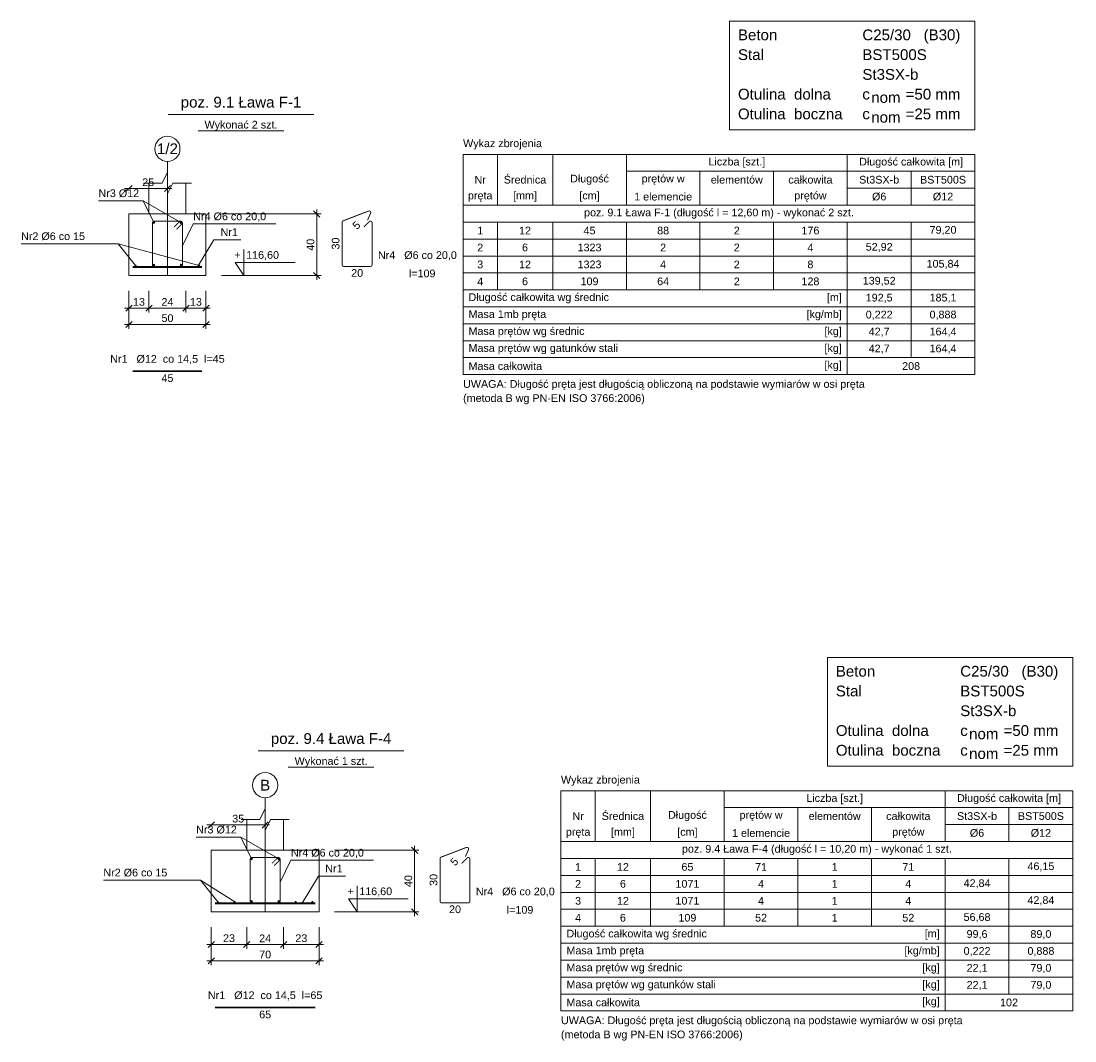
# Model space of a CAD drawing. Header units: millimetres. Extents: x 30042 to 52526, y 144 to 6858.
# Tile 1 of 28: x 30042 to 30727, y 2443 to 3105. Entities that reach past the tile are written whole.
import ezdxf

# ---------------------------------------------------------------- set-up
doc = ezdxf.new("R2010")
doc.units = ezdxf.units.MM
doc.header["$LTSCALE"] = 100
doc.linetypes.add('_DASH', pattern=[10, 8, -2])
doc.linetypes.add('_DASHDOT', pattern=[14, 8, -2, 2, -2])
doc.layers.add('sciany_wew', color=7, linetype='Continuous', lineweight=18)
doc.styles.add('SPECBUD_TXT', font='arial.ttf')
doc.dimstyles.new('SPCB_STYLE', dxfattribs={"dimtxt": 5.000001, "dimasz": 4.000001, "dimexe": 2.8, "dimexo": 10.000002, "dimgap": 1.5, "dimtad": 1, "dimdec": 0, "dimzin": 0, "dimdsep": 46, "dimtxsty": 'SPECBUD_TXT', "dimblk": 'OBLIQUE', "dimcen": 0.09, "dimdle": 2.8, "dimclrd": 256, "dimclre": 256, "dimclrt": 256, "dimadec": 0, "dimazin": 0, "dimtfac": 1, "dimtdec": 4, "dimtmove": 0, "dimatfit": 0, "dimfxl": 1, "dimtolj": 1, "dimtzin": 0, "dimarcsym": 0})

# ---------------------------------------------------------------- blocks, each defined once
blk = doc.blocks.new('_Oblique')
at = {"color": 0, "linetype": 'ByBlock', "lineweight": -2}
blk.add_line((-0.5, -0.5), (0.5, 0.5), dxfattribs=at)
blk = doc.blocks.new('*D600')
at = {"lineweight": -2, "transparency": 16777216}
for p, q in [((73.59, -175.22), (73.59, -199.76)), ((123.59, -175.22), (123.59, -199.76)), ((70.79, -196.96), (126.39, -196.96))]:
    blk.add_line(p, q, dxfattribs=at)
at = {"layer": 'Defpoints', "color": 0, "transparency": 16777216}
for p in [(73.59, -165.22), (123.59, -165.22), (123.59, -196.96)]:
    blk.add_point(p, dxfattribs=at)
at = {"lineweight": -2, "transparency": 16777216, "xscale": 4.000001, "yscale": 4.000001, "zscale": 4.000001, "rotation": 180}
blk.add_blockref('_Oblique', (73.59, -196.96), dxfattribs=at)
at = {"lineweight": -2, "transparency": 16777216, "xscale": 4.000001, "yscale": 4.000001, "zscale": 4.000001}
blk.add_blockref('_Oblique', (123.59, -196.96), dxfattribs=at)
at = {"transparency": 16777216, "insert": (98.59, -192.91), "char_height": 5, "attachment_point": 5, "style": 'SPECBUD_TXT'}
blk.add_mtext('\\A1;50', dxfattribs=at)
blk = doc.blocks.new('*D601')
at = {"lineweight": -2, "transparency": 16777216}
for p, q in [((110.59, -175.22), (110.59, -189.18)), ((123.59, -175.22), (123.59, -189.18)), ((107.79, -186.38), (126.39, -186.38))]:
    blk.add_line(p, q, dxfattribs=at)
at = {"layer": 'Defpoints', "color": 0, "transparency": 16777216}
for p in [(110.59, -165.22), (123.59, -165.22), (123.59, -186.38)]:
    blk.add_point(p, dxfattribs=at)
at = {"lineweight": -2, "transparency": 16777216, "xscale": 4.000001, "yscale": 4.000001, "zscale": 4.000001, "rotation": 180}
blk.add_blockref('_Oblique', (110.59, -186.38), dxfattribs=at)
at = {"lineweight": -2, "transparency": 16777216, "xscale": 4.000001, "yscale": 4.000001, "zscale": 4.000001}
blk.add_blockref('_Oblique', (123.59, -186.38), dxfattribs=at)
at = {"transparency": 16777216, "insert": (117.09, -182.33), "char_height": 5, "attachment_point": 5, "style": 'SPECBUD_TXT'}
blk.add_mtext('\\A1;13', dxfattribs=at)
blk = doc.blocks.new('*D602')
at = {"lineweight": -2, "transparency": 16777216}
for p, q in [((86.59, -175.22), (86.59, -189.18)), ((110.59, -175.22), (110.59, -189.18)), ((83.79, -186.38), (113.39, -186.38))]:
    blk.add_line(p, q, dxfattribs=at)
at = {"layer": 'Defpoints', "color": 0, "transparency": 16777216}
for p in [(86.59, -165.22), (110.59, -165.22), (110.59, -186.38)]:
    blk.add_point(p, dxfattribs=at)
at = {"lineweight": -2, "transparency": 16777216, "xscale": 4.000001, "yscale": 4.000001, "zscale": 4.000001, "rotation": 180}
blk.add_blockref('_Oblique', (86.59, -186.38), dxfattribs=at)
at = {"lineweight": -2, "transparency": 16777216, "xscale": 4.000001, "yscale": 4.000001, "zscale": 4.000001}
blk.add_blockref('_Oblique', (110.59, -186.38), dxfattribs=at)
at = {"transparency": 16777216, "insert": (98.59, -182.37), "char_height": 5, "attachment_point": 5, "style": 'SPECBUD_TXT'}
blk.add_mtext('\\A1;24', dxfattribs=at)
blk = doc.blocks.new('*D603')
at = {"lineweight": -2, "transparency": 16777216}
for p, q in [((73.59, -175.22), (73.59, -189.18)), ((86.59, -175.22), (86.59, -189.18)), ((89.39, -186.38), (70.79, -186.38))]:
    blk.add_line(p, q, dxfattribs=at)
at = {"layer": 'Defpoints', "color": 0, "transparency": 16777216}
for p in [(73.59, -165.22), (86.59, -165.22), (73.59, -186.38)]:
    blk.add_point(p, dxfattribs=at)
at = {"lineweight": -2, "transparency": 16777216, "xscale": 4.000001, "yscale": 4.000001, "zscale": 4.000001, "rotation": 180}
blk.add_blockref('_Oblique', (73.59, -186.38), dxfattribs=at)
at = {"lineweight": -2, "transparency": 16777216, "xscale": 4.000001, "yscale": 4.000001, "zscale": 4.000001}
blk.add_blockref('_Oblique', (86.59, -186.38), dxfattribs=at)
at = {"transparency": 16777216, "insert": (80.09, -182.33), "char_height": 5, "attachment_point": 5, "style": 'SPECBUD_TXT'}
blk.add_mtext('\\A1;13', dxfattribs=at)
blk = doc.blocks.new('*D604')
at = {"lineweight": -2, "transparency": 16777216}
for p, q in [((101.39, -108.74), (70.79, -108.74)), ((73.59, -111.69), (73.59, -111.54)), ((98.59, -111.69), (98.59, -111.54))]:
    blk.add_line(p, q, dxfattribs=at)
at = {"layer": 'Defpoints', "color": 0, "transparency": 16777216}
for p in [(73.59, -101.69), (98.59, -101.69), (73.59, -108.74)]:
    blk.add_point(p, dxfattribs=at)
at = {"lineweight": -2, "transparency": 16777216, "xscale": 4.000001, "yscale": 4.000001, "zscale": 4.000001, "rotation": 180}
blk.add_blockref('_Oblique', (73.59, -108.74), dxfattribs=at)
at = {"lineweight": -2, "transparency": 16777216, "xscale": 4.000001, "yscale": 4.000001, "zscale": 4.000001}
blk.add_blockref('_Oblique', (98.59, -108.74), dxfattribs=at)
at = {"transparency": 16777216, "insert": (86.09, -104.69), "char_height": 5, "attachment_point": 5, "style": 'SPECBUD_TXT'}
blk.add_mtext('\\A1;25', dxfattribs=at)
blk = doc.blocks.new('*D605')
at = {"lineweight": -2, "transparency": 16777216}
for p, q in [((195.54, -122.42), (195.54, -168.02)), ((133.59, -125.22), (198.34, -125.22)), ((133.59, -165.22), (198.34, -165.22))]:
    blk.add_line(p, q, dxfattribs=at)
at = {"layer": 'Defpoints', "color": 0, "transparency": 16777216}
for p in [(123.59, -125.22), (123.59, -165.22), (195.54, -165.22)]:
    blk.add_point(p, dxfattribs=at)
at = {"lineweight": -2, "transparency": 16777216, "xscale": 4.000001, "yscale": 4.000001, "zscale": 4.000001}
for p, rotation in [((195.54, -125.22), 90), ((195.54, -165.22), 270)]:
    blk.add_blockref('_Oblique', p, dxfattribs=dict(at, rotation=rotation))
at = {"transparency": 16777216, "insert": (191.49, -145.22), "char_height": 5, "attachment_point": 5, "rotation": 90, "style": 'SPECBUD_TXT'}
blk.add_mtext('\\A1;40', dxfattribs=at)
blk = doc.blocks.new('*D618')
at = {"lineweight": -2, "transparency": 16777216}
for p, q in [((73.59, -175.22), (73.59, -199.76)), ((143.59, -175.22), (143.59, -199.76)), ((70.79, -196.96), (146.39, -196.96))]:
    blk.add_line(p, q, dxfattribs=at)
at = {"layer": 'Defpoints', "color": 0, "transparency": 16777216}
for p in [(73.59, -165.22), (143.59, -165.22), (143.59, -196.96)]:
    blk.add_point(p, dxfattribs=at)
at = {"lineweight": -2, "transparency": 16777216, "xscale": 4.000001, "yscale": 4.000001, "zscale": 4.000001, "rotation": 180}
blk.add_blockref('_Oblique', (73.59, -196.96), dxfattribs=at)
at = {"lineweight": -2, "transparency": 16777216, "xscale": 4.000001, "yscale": 4.000001, "zscale": 4.000001}
blk.add_blockref('_Oblique', (143.59, -196.96), dxfattribs=at)
at = {"transparency": 16777216, "insert": (108.59, -192.91), "char_height": 5, "attachment_point": 5, "style": 'SPECBUD_TXT'}
blk.add_mtext('\\A1;70', dxfattribs=at)
blk = doc.blocks.new('*D619')
at = {"lineweight": -2, "transparency": 16777216}
for p, q in [((120.59, -175.22), (120.59, -189.18)), ((143.59, -175.22), (143.59, -189.18)), ((117.79, -186.38), (146.39, -186.38))]:
    blk.add_line(p, q, dxfattribs=at)
at = {"layer": 'Defpoints', "color": 0, "transparency": 16777216}
for p in [(120.59, -165.22), (143.59, -165.22), (143.59, -186.38)]:
    blk.add_point(p, dxfattribs=at)
at = {"lineweight": -2, "transparency": 16777216, "xscale": 4.000001, "yscale": 4.000001, "zscale": 4.000001, "rotation": 180}
blk.add_blockref('_Oblique', (120.59, -186.38), dxfattribs=at)
at = {"lineweight": -2, "transparency": 16777216, "xscale": 4.000001, "yscale": 4.000001, "zscale": 4.000001}
blk.add_blockref('_Oblique', (143.59, -186.38), dxfattribs=at)
at = {"transparency": 16777216, "insert": (132.09, -182.33), "char_height": 5, "attachment_point": 5, "style": 'SPECBUD_TXT'}
blk.add_mtext('\\A1;23', dxfattribs=at)
blk = doc.blocks.new('*D620')
at = {"lineweight": -2, "transparency": 16777216}
for p, q in [((96.59, -175.22), (96.59, -189.18)), ((120.59, -175.22), (120.59, -189.18)), ((93.79, -186.38), (123.39, -186.38))]:
    blk.add_line(p, q, dxfattribs=at)
at = {"layer": 'Defpoints', "color": 0, "transparency": 16777216}
for p in [(96.59, -165.22), (120.59, -165.22), (120.59, -186.38)]:
    blk.add_point(p, dxfattribs=at)
at = {"lineweight": -2, "transparency": 16777216, "xscale": 4.000001, "yscale": 4.000001, "zscale": 4.000001, "rotation": 180}
blk.add_blockref('_Oblique', (96.59, -186.38), dxfattribs=at)
at = {"lineweight": -2, "transparency": 16777216, "xscale": 4.000001, "yscale": 4.000001, "zscale": 4.000001}
blk.add_blockref('_Oblique', (120.59, -186.38), dxfattribs=at)
at = {"transparency": 16777216, "insert": (108.59, -182.37), "char_height": 5, "attachment_point": 5, "style": 'SPECBUD_TXT'}
blk.add_mtext('\\A1;24', dxfattribs=at)
blk = doc.blocks.new('*D621')
at = {"lineweight": -2, "transparency": 16777216}
for p, q in [((73.59, -175.22), (73.59, -189.18)), ((96.59, -175.22), (96.59, -189.18)), ((99.39, -186.38), (70.79, -186.38))]:
    blk.add_line(p, q, dxfattribs=at)
at = {"layer": 'Defpoints', "color": 0, "transparency": 16777216}
for p in [(73.59, -165.22), (96.59, -165.22), (73.59, -186.38)]:
    blk.add_point(p, dxfattribs=at)
at = {"lineweight": -2, "transparency": 16777216, "xscale": 4.000001, "yscale": 4.000001, "zscale": 4.000001, "rotation": 180}
blk.add_blockref('_Oblique', (73.59, -186.38), dxfattribs=at)
at = {"lineweight": -2, "transparency": 16777216, "xscale": 4.000001, "yscale": 4.000001, "zscale": 4.000001}
blk.add_blockref('_Oblique', (96.59, -186.38), dxfattribs=at)
at = {"transparency": 16777216, "insert": (85.09, -182.33), "char_height": 5, "attachment_point": 5, "style": 'SPECBUD_TXT'}
blk.add_mtext('\\A1;23', dxfattribs=at)
blk = doc.blocks.new('*D622')
at = {"lineweight": -2, "transparency": 16777216}
for p, q in [((111.39, -108.74), (70.79, -108.74)), ((73.59, -111.69), (73.59, -111.54)), ((108.59, -111.69), (108.59, -111.54))]:
    blk.add_line(p, q, dxfattribs=at)
at = {"layer": 'Defpoints', "color": 0, "transparency": 16777216}
for p in [(73.59, -101.69), (108.59, -101.69), (73.59, -108.74)]:
    blk.add_point(p, dxfattribs=at)
at = {"lineweight": -2, "transparency": 16777216, "xscale": 4.000001, "yscale": 4.000001, "zscale": 4.000001, "rotation": 180}
blk.add_blockref('_Oblique', (73.59, -108.74), dxfattribs=at)
at = {"lineweight": -2, "transparency": 16777216, "xscale": 4.000001, "yscale": 4.000001, "zscale": 4.000001}
blk.add_blockref('_Oblique', (108.59, -108.74), dxfattribs=at)
at = {"transparency": 16777216, "insert": (91.09, -104.69), "char_height": 5, "attachment_point": 5, "style": 'SPECBUD_TXT'}
blk.add_mtext('\\A1;35', dxfattribs=at)
blk = doc.blocks.new('*D623')
at = {"lineweight": -2, "transparency": 16777216}
for p, q in [((205.66, -122.42), (205.66, -168.02)), ((153.59, -125.22), (208.46, -125.22)), ((153.59, -165.22), (208.46, -165.22))]:
    blk.add_line(p, q, dxfattribs=at)
at = {"layer": 'Defpoints', "color": 0, "transparency": 16777216}
for p in [(143.59, -125.22), (143.59, -165.22), (205.66, -165.22)]:
    blk.add_point(p, dxfattribs=at)
at = {"lineweight": -2, "transparency": 16777216, "xscale": 4.000001, "yscale": 4.000001, "zscale": 4.000001}
for p, rotation in [((205.66, -125.22), 90), ((205.66, -165.22), 270)]:
    blk.add_blockref('_Oblique', p, dxfattribs=dict(at, rotation=rotation))
at = {"transparency": 16777216, "insert": (201.61, -145.22), "char_height": 5, "attachment_point": 5, "rotation": 90, "style": 'SPECBUD_TXT'}
blk.add_mtext('\\A1;40', dxfattribs=at)
blk = doc.blocks.new('SPC_BHQFQQWP')
h = blk.add_hatch(color=256)
edge = h.paths.add_edge_path()
edge.add_arc((89.785, -130.815), 0.595, 0, 360)
h = blk.add_hatch(color=256)
edge = h.paths.add_edge_path()
edge.add_arc((107.385, -130.815), 0.595, 0, 360)
h = blk.add_hatch(color=256)
edge = h.paths.add_edge_path()
edge.add_arc((77.885, -158.715), 0.295, 0, 360)
h = blk.add_hatch(color=256)
edge = h.paths.add_edge_path()
edge.add_arc((89.785, -158.415), 0.595, 0, 360)
h = blk.add_hatch(color=256)
edge = h.paths.add_edge_path()
edge.add_arc((107.385, -158.415), 0.595, 0, 360)
h = blk.add_hatch(color=256)
edge = h.paths.add_edge_path()
edge.add_arc((119.285, -158.715), 0.295, 0, 360)
for p, q in [((99.1, -60.68), (193.61, -60.68)), ((118.5, -71.26), (174.2, -71.26)), ((290.58, -86.53), (623, -86.53)), ((290.58, -229.53), (290.58, -86.53)), ((312.83, -119.53), (312.83, -86.53)), ((348.78, -119.53), (348.78, -86.53)), ((396.6, -119.53), (396.6, -86.53)), ((540.06, -119.53), (540.06, -86.53)), ((623, -229.53), (623, -86.53)), ((98.59, -101.69), (98.59, -91.11)), ((396.6, -97.53), (623, -97.53)), ((444.42, -119.53), (444.42, -97.53)), ((492.24, -119.53), (492.24, -97.53)), ((581.53, -119.53), (581.53, -97.53)), ((540.06, -108.53), (623, -108.53)), ((290.58, -119.53), (623, -119.53)), ((290.58, -130.53), (623, -130.53)), ((312.83, -174.53), (312.83, -130.53)), ((348.78, -174.53), (348.78, -130.53)), ((396.6, -174.53), (396.6, -130.53)), ((444.42, -174.53), (444.42, -130.53)), ((492.24, -174.53), (492.24, -130.53)), ((540.06, -229.53), (540.06, -130.53)), ((581.53, -218.53), (581.53, -130.53)), ((290.58, -141.53), (623, -141.53)), ((290.58, -152.53), (623, -152.53)), ((290.58, -163.53), (623, -163.53)), ((141.23, -165.22), (165.91, -165.22)), ((290.58, -174.53), (623, -174.53)), ((290.58, -185.53), (623, -185.53)), ((290.58, -196.53), (623, -196.53)), ((290.58, -207.53), (623, -207.53)), ((290.58, -218.53), (623, -218.53)), ((290.58, -229.53), (623, -229.53))]:
    blk.add_line(p, q)
at = {"linetype": '_DASHDOT'}
blk.add_line((98.59, -101.69), (98.59, -165.22), dxfattribs=at)
at = {"linetype": '_DASH'}
for p, q in [((86.59, -125.22), (86.59, -105.22)), ((110.59, -125.22), (110.59, -105.22))]:
    blk.add_line(p, q, dxfattribs=at)
blk.add_lwpolyline([(463.65, 0), (623, 0), (623, -70.53), (463.65, -70.53)], close=True)
for points in [[(83.06, -105.22), (95.06, -105.22), (98.59, -98.17), (98.59, -112.27), (102.12, -105.22), (114.12, -105.22)], [(53.79, -116.71), (82.74, -116.71), (89.79, -130.82)], [(53.79, -116.71), (82.74, -116.71), (107.39, -130.82)], [(73.59, -165.22), (73.59, -125.22), (98.59, -125.22), (123.59, -125.22), (123.59, -165.22), (73.59, -165.22)], [(168.95, -131.71), (115.34, -131.71), (108.29, -145.82)], [(146.3, -141.99), (128.67, -141.99), (118.09, -159.62)], [(3.53, -144.61), (66.54, -144.61), (77.89, -158.72)], [(3.53, -144.61), (66.54, -144.61), (119.29, -158.72)], [(148.28, -148.29), (148.28, -165.22), (142.64, -156.76), (181.51, -156.76)]]:
    blk.add_lwpolyline(points)
at = {"const_width": 0.6}
for points in [[(226.14, -133.76), (229.68, -130.23, -0.666979), (231.47, -130.97), (231.47, -158.27, -0.412819), (230.42, -159.32), (213.12, -159.32, -0.412819), (212.07, -158.27), (212.07, -130.64, -0.299984), (212.74, -129.66), (229.2, -123.34, -0.660672), (230.54, -124.75), (228.5, -129.32)], [(102.96, -133.76), (106.5, -130.23, -0.666979), (108.29, -130.97), (108.29, -158.27, -0.412819), (107.24, -159.32), (89.94, -159.32, -0.412819), (88.89, -158.27), (88.89, -130.97, -0.412814), (89.94, -129.92), (107.24, -129.92, -0.666974), (107.98, -131.71), (104.45, -135.25)]]:
    blk.add_lwpolyline(points, format="xyb", dxfattribs=at)
at = {"const_width": 1.2}
for points in [[(76.09, -159.62), (121.09, -159.62)], [(76.09, -227.29), (121.09, -227.29)]]:
    blk.add_lwpolyline(points, dxfattribs=at)
for centre, radius in [((98.585, -82.945), 8.155), ((89.785, -130.815), 0.595), ((107.385, -130.815), 0.595), ((77.885, -158.715), 0.295), ((89.785, -158.415), 0.595), ((107.385, -158.415), 0.595), ((119.285, -158.715), 0.295)]:
    blk.add_circle(centre, radius)
at = {"style": 'SPECBUD_TXT'}
for s, insert, char_height, attachment_point in [('  Beton', (463.65, -5.459275), 7, 1), ('C25/30', (549.87, -5.459275), 7, 1), (' (B30)', (586.93, -5.459275), 7, 1), ('  Stal', (463.65, -18.289275), 7, 1), ('BST500S', (549.87, -18.289275), 7, 1), ('St3SX-b', (549.87, -31.119275), 7, 1), ('poz. 9.1 Ława F-1', (146.35, -58.25), 7, 8), ('  Otulina  dolna', (463.65, -43.949275), 7, 1), ('c', (549.87, -43.949275), 7, 1), ('nom', (555.63, -46.079275), 7, 1), ('=50 mm', (577.99, -43.949275), 7, 1), ('  Otulina  boczna', (463.65, -56.779275), 7, 1), ('c', (549.87, -56.779275), 7, 1), ('nom', (555.63, -58.909275), 7, 1), ('=25 mm', (577.99, -56.779275), 7, 1), ('Wykonać 2 szt.', (146.35, -71.26), 5, 8), ('1/2', (98.59, -82.95), 7, 5), ('Wykaz zbrojenia', (290.58, -80.11), 5, 4), ('Liczba [szt.]', (468.33, -92.02), 5, 5), ('Długość całkowita [m]', (581.53, -92.02), 5, 5), ('Nr', (301.7, -103.02), 5, 5), ('Średnica', (330.8, -103.02), 5, 5), ('Długość', (372.69, -103.02), 5, 5), ('prętów w', (420.51, -103.02), 5, 5), ('elementów', (468.33, -103.02), 5, 5), ('całkowita', (516.15, -103.02), 5, 5), ('St3SX-b', (560.79, -103.02), 5, 5), ('BST500S', (602.26, -103.02), 5, 5), ('Nr3 %%C12', (53.79, -109.28), 5, 1), ('pręta', (301.7, -114.02), 5, 5), ('[mm]', (330.8, -114.02), 5, 5), ('[cm]', (372.69, -114.02), 5, 5), ('1 elemencie', (420.51, -114.02), 5, 5), ('prętów', (516.15, -114.02), 5, 5), ('%%C6', (560.79, -114.02), 5, 5), ('%%C12', (602.26, -114.02), 5, 5), ('poz. 9.1 Ława F-1 (długość l = 12,60 m) - wykonać 2 szt.', (456.79, -125.02), 5, 5), ('Nr4 %%C6 co 20,0', (115.34, -124.28), 5, 1), ('Nr1', (133.07, -134.56), 5, 1), ('1', (301.7, -136.02), 5, 5), ('12', (330.8, -136.02), 5, 5), ('45', (372.69, -136.02), 5, 5), ('88', (420.51, -136.02), 5, 5), ('2', (468.33, -136.02), 5, 5), ('176', (516.15, -136.02), 5, 5), ('79,20', (602.26, -136.02), 5, 5), ('Nr2 %%C6 co 15', (3.53, -137.18), 5, 1), ('+', (142.08, -149.33), 5, 1), ('116,60', (149.69, -149.33), 5, 1), ('Nr4   %%C6 co 20,0', (235.3, -149.44), 5, 1), ('2', (301.7, -147.02), 5, 5), ('6', (330.8, -147.02), 5, 5), ('1323', (372.69, -147.02), 5, 5), ('2', (420.51, -147.02), 5, 5), ('2', (468.33, -147.02), 5, 5), ('4', (516.15, -147.02), 5, 5), ('52,92', (560.79, -147.02), 5, 5), ('3', (301.7, -158.02), 5, 5), ('12', (330.8, -158.02), 5, 5), ('1323', (372.69, -158.02), 5, 5), ('4', (420.51, -158.02), 5, 5), ('2', (468.33, -158.02), 5, 5), ('8', (516.15, -158.02), 5, 5), ('105,84', (602.26, -158.02), 5, 5), ('20', (221.77, -161.03), 5, 2), ('l=109', (255.37, -161.36), 5, 1), ('4', (301.7, -169.02), 5, 5), ('6', (330.8, -169.02), 5, 5), ('109', (372.69, -169.02), 5, 5), ('64', (420.51, -169.02), 5, 5), ('2', (468.33, -169.02), 5, 5), ('128', (516.15, -169.02), 5, 5), ('139,52', (560.79, -169.02), 5, 5), ('Długość całkowita wg średnic', (294.11, -180.02), 5, 4), ('[m]', (536.53, -180.02), 5, 6), ('192,5', (560.79, -180.02), 5, 5), ('185,1', (602.26, -180.02), 5, 5), ('Masa 1mb pręta', (294.11, -191.02), 5, 4), ('[kg/mb]', (536.53, -191.02), 5, 6), ('0,222', (560.79, -191.02), 5, 5), ('0,888', (602.26, -191.02), 5, 5), ('Masa prętów wg średnic', (294.11, -202.02), 5, 4), ('[kg]', (536.53, -202.02), 5, 6), ('42,7', (560.79, -202.02), 5, 5), ('164,4', (602.26, -202.02), 5, 5), ('Masa prętów wg gatunków stali', (294.11, -213.02), 5, 4), ('[kg]', (536.53, -213.02), 5, 6), ('42,7', (560.79, -213.02), 5, 5), ('164,4', (602.26, -213.02), 5, 5), ('Nr1   %%C12  co 14,5  l=45', (98.59, -216.81), 5, 2), ('Masa całkowita', (294.11, -224.02), 5, 4), ('[kg]', (536.53, -224.02), 5, 6), ('208', (581.53, -224.02), 5, 5), ('45', (98.59, -229.3), 5, 2), ('UWAGA: Długość pręta jest długością obliczoną na podstawie wymiarów w osi pręta ', (290.58, -233.1), 5, 1), ('(metoda B wg PN-EN ISO 3766:2006)', (290.58, -242.27), 5, 1)]:
    blk.add_mtext(s, dxfattribs=dict(at, insert=insert, char_height=char_height, attachment_point=attachment_point))
at = {"char_height": 5, "attachment_point": 8, "style": 'SPECBUD_TXT'}
for s, insert, rotation in [('5', (223.1, -134.38), 45), ('30', (210.36, -144.45), 90)]:
    blk.add_mtext(s, dxfattribs=dict(at, insert=insert, rotation=rotation))
for base, p1, p2, picture, middle in [((73.59, -108.74), (98.59, -101.69), (73.59, -101.69), '*D604', (86.09, -104.687135)), ((123.59, -196.96), (73.59, -165.22), (123.59, -165.22), '*D600', (98.59, -192.907135)), ((73.59, -186.38), (86.59, -165.22), (73.59, -165.22), '*D603', (80.09, -182.325429)), ((110.59, -186.38), (86.59, -165.22), (110.59, -165.22), '*D602', (98.59, -182.369768)), ((123.59, -186.38), (110.59, -165.22), (123.59, -165.22), '*D601', (117.09, -182.325429))]:
    dim = blk.add_linear_dim(base=base, p1=p1, p2=p2, dimstyle='SPCB_STYLE')
    dim.commit()
    dim.dimension.update_dxf_attribs({"geometry": picture, "text_midpoint": middle})
dim = blk.add_linear_dim(base=(195.54, -165.22), p1=(123.59, -125.22), p2=(123.59, -165.22), angle=90, dimstyle='SPCB_STYLE')
dim.commit()
dim.dimension.update_dxf_attribs({"geometry": '*D605', "text_midpoint": (191.487135, -145.22)})
blk = doc.blocks.new('SPC_QYI3WMD2')
h = blk.add_hatch(color=256)
edge = h.paths.add_edge_path()
edge.add_arc((99.785, -130.815), 0.595, 0, 360)
h = blk.add_hatch(color=256)
edge = h.paths.add_edge_path()
edge.add_arc((117.385, -130.815), 0.595, 0, 360)
h = blk.add_hatch(color=256)
edge = h.paths.add_edge_path()
edge.add_arc((77.885, -158.715), 0.295, 0, 360)
h = blk.add_hatch(color=256)
edge = h.paths.add_edge_path()
edge.add_arc((88.835, -158.715), 0.295, 0, 360)
h = blk.add_hatch(color=256)
edge = h.paths.add_edge_path()
edge.add_arc((99.785, -158.415), 0.595, 0, 360)
h = blk.add_hatch(color=256)
edge = h.paths.add_edge_path()
edge.add_arc((117.385, -158.415), 0.595, 0, 360)
h = blk.add_hatch(color=256)
edge = h.paths.add_edge_path()
edge.add_arc((128.335, -158.715), 0.295, 0, 360)
h = blk.add_hatch(color=256)
edge = h.paths.add_edge_path()
edge.add_arc((139.285, -158.715), 0.295, 0, 360)
for p, q in [((104.16, -60.68), (198.67, -60.68)), ((123.56, -71.26), (179.26, -71.26)), ((300.7, -86.53), (633.12, -86.53)), ((300.7, -229.53), (300.7, -86.53)), ((322.95, -119.53), (322.95, -86.53)), ((358.9, -119.53), (358.9, -86.53)), ((406.72, -119.53), (406.72, -86.53)), ((550.18, -119.53), (550.18, -86.53)), ((633.12, -229.53), (633.12, -86.53)), ((108.59, -101.69), (108.59, -91.11)), ((406.72, -97.53), (633.12, -97.53)), ((454.54, -119.53), (454.54, -97.53)), ((502.36, -119.53), (502.36, -97.53)), ((591.65, -119.53), (591.65, -97.53)), ((550.18, -108.53), (633.12, -108.53)), ((300.7, -119.53), (633.12, -119.53)), ((300.7, -130.53), (633.12, -130.53)), ((322.95, -174.53), (322.95, -130.53)), ((358.9, -174.53), (358.9, -130.53)), ((406.72, -174.53), (406.72, -130.53)), ((454.54, -174.53), (454.54, -130.53)), ((502.36, -174.53), (502.36, -130.53)), ((550.18, -229.53), (550.18, -130.53)), ((591.65, -218.53), (591.65, -130.53)), ((300.7, -141.53), (633.12, -141.53)), ((300.7, -152.53), (633.12, -152.53)), ((300.7, -163.53), (633.12, -163.53)), ((161.23, -165.22), (185.91, -165.22)), ((300.7, -174.53), (633.12, -174.53)), ((300.7, -185.53), (633.12, -185.53)), ((300.7, -196.53), (633.12, -196.53)), ((300.7, -207.53), (633.12, -207.53)), ((300.7, -218.53), (633.12, -218.53)), ((300.7, -229.53), (633.12, -229.53))]:
    blk.add_line(p, q)
at = {"linetype": '_DASHDOT'}
blk.add_line((108.59, -101.69), (108.59, -165.22), dxfattribs=at)
at = {"linetype": '_DASH'}
for p, q in [((96.59, -125.22), (96.59, -105.22)), ((120.59, -125.22), (120.59, -105.22))]:
    blk.add_line(p, q, dxfattribs=at)
blk.add_lwpolyline([(473.77, 0), (633.12, 0), (633.12, -70.53), (473.77, -70.53)], close=True)
for points in [[(93.06, -105.22), (105.06, -105.22), (108.59, -98.17), (108.59, -112.27), (112.12, -105.22), (124.12, -105.22)], [(63.79, -116.71), (92.74, -116.71), (99.79, -130.82)], [(63.79, -116.71), (92.74, -116.71), (117.39, -130.82)], [(73.59, -165.22), (73.59, -125.22), (108.59, -125.22), (143.59, -125.22), (143.59, -165.22), (73.59, -165.22)], [(178.95, -131.71), (125.34, -131.71), (118.29, -145.82)], [(160.82, -141.99), (143.19, -141.99), (132.61, -159.62)], [(3.53, -144.61), (66.54, -144.61), (77.89, -158.72)], [(3.53, -144.61), (66.54, -144.61), (88.84, -158.72)], [(168.28, -148.29), (168.28, -165.22), (162.64, -156.76), (201.51, -156.76)]]:
    blk.add_lwpolyline(points)
at = {"const_width": 0.6}
for points in [[(236.26, -133.76), (239.8, -130.23, -0.666979), (241.59, -130.97), (241.59, -158.27, -0.412819), (240.54, -159.32), (223.24, -159.32, -0.412819), (222.19, -158.27), (222.19, -130.64, -0.299984), (222.86, -129.66), (239.32, -123.34, -0.660672), (240.66, -124.75), (238.62, -129.32)], [(112.96, -133.76), (116.5, -130.23, -0.666979), (118.29, -130.97), (118.29, -158.27, -0.412819), (117.24, -159.32), (99.94, -159.32, -0.412819), (98.89, -158.27), (98.89, -130.97, -0.412814), (99.94, -129.92), (117.24, -129.92, -0.666974), (117.98, -131.71), (114.45, -135.25)]]:
    blk.add_lwpolyline(points, format="xyb", dxfattribs=at)
at = {"const_width": 1.2}
for points in [[(76.09, -159.62), (141.09, -159.62)], [(76.09, -227.29), (141.09, -227.29)]]:
    blk.add_lwpolyline(points, dxfattribs=at)
for centre, radius in [((108.585, -82.945), 8.155), ((99.785, -130.815), 0.595), ((117.385, -130.815), 0.595), ((77.885, -158.715), 0.295), ((88.835, -158.715), 0.295), ((99.785, -158.415), 0.595), ((117.385, -158.415), 0.595), ((128.335, -158.715), 0.295), ((139.285, -158.715), 0.295)]:
    blk.add_circle(centre, radius)
at = {"style": 'SPECBUD_TXT'}
for s, insert, char_height, attachment_point in [('  Beton', (473.77, -5.459275), 7, 1), ('C25/30', (559.99, -5.459275), 7, 1), (' (B30)', (597.05, -5.459275), 7, 1), ('  Stal', (473.77, -18.289275), 7, 1), ('BST500S', (559.99, -18.289275), 7, 1), ('St3SX-b', (559.99, -31.119275), 7, 1), ('poz. 9.4 Ława F-4', (151.41, -58.25), 7, 8), ('  Otulina  dolna', (473.77, -43.949275), 7, 1), ('c', (559.99, -43.949275), 7, 1), ('nom', (565.75, -46.079275), 7, 1), ('=50 mm', (588.11, -43.949275), 7, 1), ('  Otulina  boczna', (473.77, -56.779275), 7, 1), ('c', (559.99, -56.779275), 7, 1), ('nom', (565.75, -58.909275), 7, 1), ('=25 mm', (588.11, -56.779275), 7, 1), ('Wykonać 1 szt.', (151.41, -71.26), 5, 8), ('B', (108.59, -82.95), 7, 5), ('Wykaz zbrojenia', (300.7, -80.11), 5, 4), ('Liczba [szt.]', (478.45, -92.02), 5, 5), ('Długość całkowita [m]', (591.65, -92.02), 5, 5), ('Nr', (311.82, -103.02), 5, 5), ('Średnica', (340.92, -103.02), 5, 5), ('Długość', (382.81, -103.02), 5, 5), ('prętów w', (430.63, -103.02), 5, 5), ('elementów', (478.45, -103.02), 5, 5), ('całkowita', (526.27, -103.02), 5, 5), ('St3SX-b', (570.91, -103.02), 5, 5), ('BST500S', (612.38, -103.02), 5, 5), ('Nr3 %%C12', (63.79, -109.28), 5, 1), ('pręta', (311.82, -114.02), 5, 5), ('[mm]', (340.92, -114.02), 5, 5), ('[cm]', (382.81, -114.02), 5, 5), ('1 elemencie', (430.63, -114.02), 5, 5), ('prętów', (526.27, -114.02), 5, 5), ('%%C6', (570.91, -114.02), 5, 5), ('%%C12', (612.38, -114.02), 5, 5), ('poz. 9.4 Ława F-4 (długość l = 10,20 m) - wykonać 1 szt.', (466.91, -125.02), 5, 5), ('Nr4 %%C6 co 20,0', (125.34, -124.28), 5, 1), ('Nr1', (147.59, -134.56), 5, 1), ('1', (311.82, -136.02), 5, 5), ('12', (340.92, -136.02), 5, 5), ('65', (382.81, -136.02), 5, 5), ('71', (430.63, -136.02), 5, 5), ('1', (478.45, -136.02), 5, 5), ('71', (526.27, -136.02), 5, 5), ('46,15', (612.38, -136.02), 5, 5), ('Nr2 %%C6 co 15', (3.53, -137.18), 5, 1), ('+', (162.08, -149.33), 5, 1), ('116,60', (169.69, -149.33), 5, 1), ('Nr4   %%C6 co 20,0', (245.42, -149.44), 5, 1), ('2', (311.82, -147.02), 5, 5), ('6', (340.92, -147.02), 5, 5), ('1071', (382.81, -147.02), 5, 5), ('4', (430.63, -147.02), 5, 5), ('1', (478.45, -147.02), 5, 5), ('4', (526.27, -147.02), 5, 5), ('42,84', (570.91, -147.02), 5, 5), ('3', (311.82, -158.02), 5, 5), ('12', (340.92, -158.02), 5, 5), ('1071', (382.81, -158.02), 5, 5), ('4', (430.63, -158.02), 5, 5), ('1', (478.45, -158.02), 5, 5), ('4', (526.27, -158.02), 5, 5), ('42,84', (612.38, -158.02), 5, 5), ('20', (231.89, -161.03), 5, 2), ('l=109', (265.49, -161.36), 5, 1), ('4', (311.82, -169.02), 5, 5), ('6', (340.92, -169.02), 5, 5), ('109', (382.81, -169.02), 5, 5), ('52', (430.63, -169.02), 5, 5), ('1', (478.45, -169.02), 5, 5), ('52', (526.27, -169.02), 5, 5), ('56,68', (570.91, -169.02), 5, 5), ('Długość całkowita wg średnic', (304.23, -180.02), 5, 4), ('[m]', (546.65, -180.02), 5, 6), ('99,6', (570.91, -180.02), 5, 5), ('89,0', (612.38, -180.02), 5, 5), ('Masa 1mb pręta', (304.23, -191.02), 5, 4), ('[kg/mb]', (546.65, -191.02), 5, 6), ('0,222', (570.91, -191.02), 5, 5), ('0,888', (612.38, -191.02), 5, 5), ('Masa prętów wg średnic', (304.23, -202.02), 5, 4), ('[kg]', (546.65, -202.02), 5, 6), ('22,1', (570.91, -202.02), 5, 5), ('79,0', (612.38, -202.02), 5, 5), ('Masa prętów wg gatunków stali', (304.23, -213.02), 5, 4), ('[kg]', (546.65, -213.02), 5, 6), ('22,1', (570.91, -213.02), 5, 5), ('79,0', (612.38, -213.02), 5, 5), ('Nr1   %%C12  co 14,5  l=65', (108.59, -216.81), 5, 2), ('Masa całkowita', (304.23, -224.02), 5, 4), ('[kg]', (546.65, -224.02), 5, 6), ('102', (591.65, -224.02), 5, 5), ('65', (108.59, -229.3), 5, 2), ('UWAGA: Długość pręta jest długością obliczoną na podstawie wymiarów w osi pręta ', (300.7, -233.1), 5, 1), ('(metoda B wg PN-EN ISO 3766:2006)', (300.7, -242.27), 5, 1)]:
    blk.add_mtext(s, dxfattribs=dict(at, insert=insert, char_height=char_height, attachment_point=attachment_point))
at = {"char_height": 5, "attachment_point": 8, "style": 'SPECBUD_TXT'}
for s, insert, rotation in [('5', (233.22, -134.38), 45), ('30', (220.48, -144.45), 90)]:
    blk.add_mtext(s, dxfattribs=dict(at, insert=insert, rotation=rotation))
for base, p1, p2, picture, middle in [((73.59, -108.74), (108.59, -101.69), (73.59, -101.69), '*D622', (91.09, -104.685429)), ((143.59, -196.96), (73.59, -165.22), (143.59, -165.22), '*D618', (108.59, -192.907135)), ((73.59, -186.38), (96.59, -165.22), (73.59, -165.22), '*D621', (85.09, -182.325429)), ((120.59, -186.38), (96.59, -165.22), (120.59, -165.22), '*D620', (108.59, -182.369768)), ((143.59, -186.38), (120.59, -165.22), (143.59, -165.22), '*D619', (132.09, -182.325429))]:
    dim = blk.add_linear_dim(base=base, p1=p1, p2=p2, dimstyle='SPCB_STYLE')
    dim.commit()
    dim.dimension.update_dxf_attribs({"geometry": picture, "text_midpoint": middle})
dim = blk.add_linear_dim(base=(205.66, -165.22), p1=(143.59, -125.22), p2=(143.59, -165.22), angle=90, dimstyle='SPCB_STYLE')
dim.commit()
dim.dimension.update_dxf_attribs({"geometry": '*D623', "text_midpoint": (201.607135, -145.22)})

msp = doc.modelspace()

# ---------------------------------------------------------------- block references
at = {"layer": 'sciany_wew'}
for name, p in [('SPC_BHQFQQWP', (30038.93, 3105.09)), ('SPC_QYI3WMD2', (30092.38, 2691.93))]:
    msp.add_blockref(name, p, dxfattribs=at)

doc.saveas('drawing.dxf')
